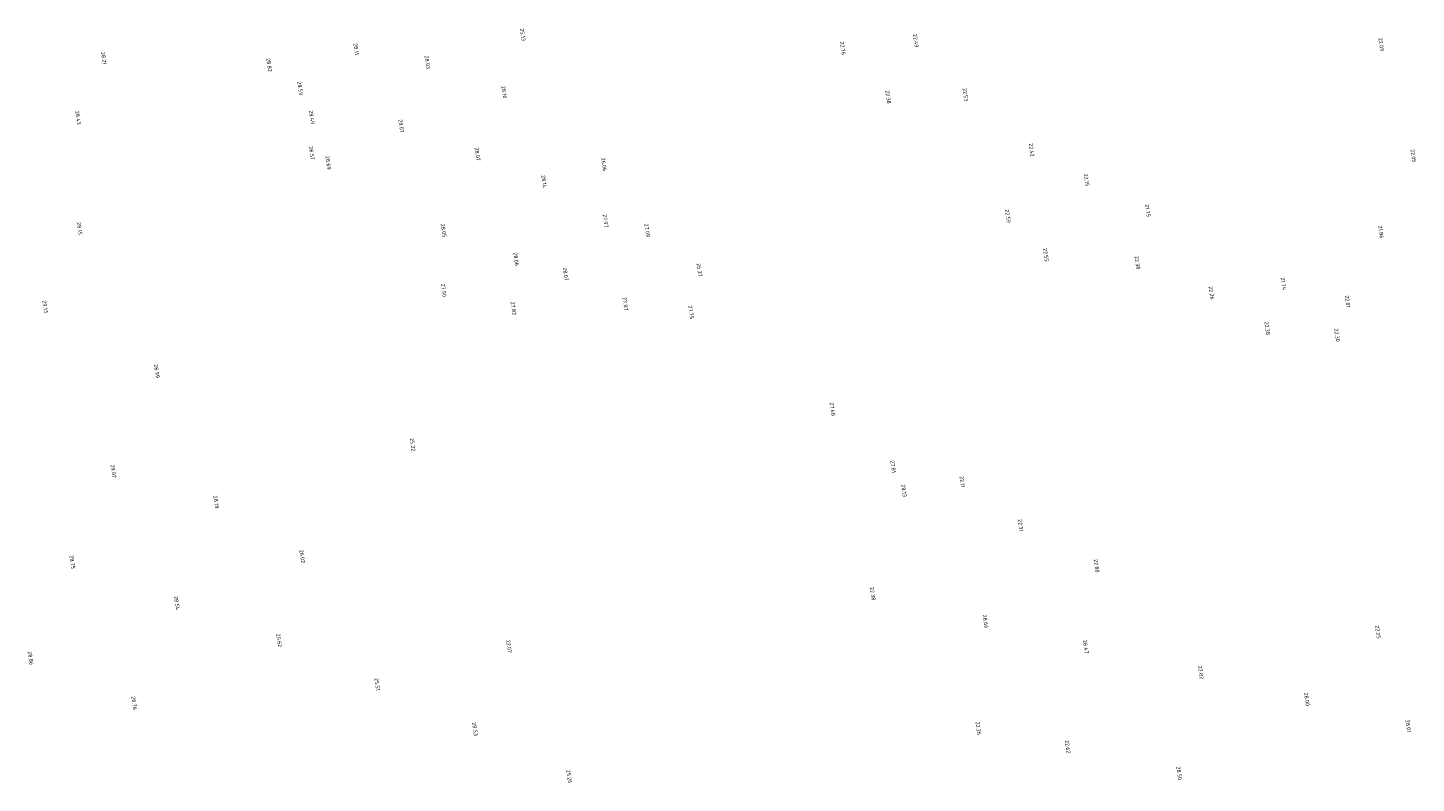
# Model space of a CAD drawing. Extents: x 184312 to 185605, y 346435 to 348273.
# Tile 1 of 18: x 184316 to 184955, y 346437 to 346785. Entities that reach past the tile are written whole.
import ezdxf
from ezdxf.enums import TextEntityAlignment as Align

# ---------------------------------------------------------------- set-up
doc = ezdxf.new("R2010")
doc.units = 0
doc.layers.add('rijk_10Anno', color=254, linetype='Continuous')
doc.styles.add('NLCS-ISO-ANNOTATIVE-T18', font='NLCS-ISO.ttf', dxfattribs={"height": 1.8})

# ---------------------------------------------------------------- blocks, each defined once
blk = doc.blocks.new('SAL-HOOGTELABEL-SO')
at = {"color": 0, "linetype": 'ByBlock', "lineweight": -2, "style": 'NLCS-ISO-ANNOTATIVE-T18'}
blk.add_attdef('HOOGTE', text='', height=1.8, dxfattribs=at).set_placement((2.79, 0), align=Align.RIGHT)

msp = doc.modelspace()

# ---------------------------------------------------------------- block references
at = {"layer": 'rijk_10Anno', "color": 254, "rotation": 278.271}
for p, values in [((184542.92, 346781.07, 25.13), {'HOOGTE': '25.13'}), ((184723.87, 346778.06, 22.49), {'HOOGTE': '22.49'}), ((184938, 346776.41, 22.09), {'HOOGTE': '22.09'}), ((184350.22, 346770.25, 28.21), {'HOOGTE': '28.21'}), ((184466.31, 346774.65, 28.11), {'HOOGTE': '28.11'}), ((184690.32, 346774.69, 22.76), {'HOOGTE': '22.76'}), ((184426.31, 346766.9, 28.82), {'HOOGTE': '28.82'}), ((184499.14, 346768.2, 28.03), {'HOOGTE': '28.03'}), ((184440.57, 346756.14, 28.59), {'HOOGTE': '28.59'}), ((184534.4, 346754.64, 28.1), {'HOOGTE': '28.10'}), ((184711.16, 346752.17, 22.38), {'HOOGTE': '22.38'}), ((184746.71, 346753.28, 22.53), {'HOOGTE': '22.53'}), ((184338.41, 346742.61, 28.43), {'HOOGTE': '28.43'}), ((184445.94, 346742.77, 28.49), {'HOOGTE': '28.49'}), ((184487.13, 346738.83, 28.07), {'HOOGTE': '28.07'}), ((184445.92, 346726.39, 28.57), {'HOOGTE': '28.57'}), ((184522.18, 346725.92, 28.07), {'HOOGTE': '28.07'}), ((184777.16, 346727.89, 22.42), {'HOOGTE': '22.42'}), ((184952.81, 346725.19, 22.05), {'HOOGTE': '22.05'}), ((184453.55, 346721.87, 28.69), {'HOOGTE': '28.69'}), ((184580.39, 346721.2, 26.06), {'HOOGTE': '26.06'}), ((184552.79, 346713.48, 28.14), {'HOOGTE': '28.14'}), ((184802.39, 346714.3, 22.15), {'HOOGTE': '22.15'}), ((184830.6, 346700.14, 21.75), {'HOOGTE': '21.75'}), ((184581.11, 346695.23, 27.96), {'HOOGTE': '27.97'}), ((184766.26, 346697.4, 22.59), {'HOOGTE': '22.59'}), ((184339.06, 346691.86, 28.15), {'HOOGTE': '28.15'}), ((184506.58, 346690.78, 28.05), {'HOOGTE': '28.05'}), ((184600.25, 346690.9, 27.09), {'HOOGTE': '27.09'}), ((184937.88, 346690.28, 21.86), {'HOOGTE': '21.86'}), ((184539.94, 346677.63, 28.06), {'HOOGTE': '28.06'}), ((184783.73, 346679.62, 22.55), {'HOOGTE': '22.55'}), ((184825.87, 346675.97, 22.38), {'HOOGTE': '22.38'}), ((184562.74, 346670.76, 28.07), {'HOOGTE': '28.07'}), ((184624.34, 346672.7, 26.37), {'HOOGTE': '26.37'}), ((184506.62, 346663.37, 27.9), {'HOOGTE': '27.90'}), ((184859.92, 346662.14, 22.25), {'HOOGTE': '22.26'}), ((184893.03, 346666.5, 21.74), {'HOOGTE': '21.74'}), ((184323.23, 346655.96, 29.13), {'HOOGTE': '29.13'}), ((184538.74, 346654.97, 27.82), {'HOOGTE': '27.82'}), ((184590.22, 346657.05, 27.87), {'HOOGTE': '27.87'}), ((184922.52, 346658.41, 22.01), {'HOOGTE': '22.01'}), ((184620.44, 346653.24, 27.75), {'HOOGTE': '27.75'}), ((184885.59, 346645.82, 22.38), {'HOOGTE': '22.38'}), ((184917.69, 346642.74, 22.3), {'HOOGTE': '22.30'}), ((184374.63, 346626.04, 28.99), {'HOOGTE': '28.99'}), ((184685.54, 346608.58, 27.68), {'HOOGTE': '27.68'}), ((184492.33, 346592.34, 25.22), {'HOOGTE': '25.22'}), ((184354.65, 346580.08, 29.07), {'HOOGTE': '29.07'}), ((184713.4, 346582.38, 27.81), {'HOOGTE': '27.81'}), ((184745.18, 346575.66, 22.11), {'HOOGTE': '22.11'}), ((184401.9, 346565.99, 28.18), {'HOOGTE': '28.18'}), ((184718.39, 346571.3, 28.13), {'HOOGTE': '28.13'}), ((184772.02, 346555.43, 22.31), {'HOOGTE': '22.31'}), ((184441.5, 346540.92, 26.02), {'HOOGTE': '26.02'}), ((184335.78, 346538.18, 28.75), {'HOOGTE': '28.75'}), ((184807.03, 346536.58, 22.8), {'HOOGTE': '22.80'}), ((184704.08, 346523.72, 22.38), {'HOOGTE': '22.38'}), ((184383.87, 346519.35, 28.54), {'HOOGTE': '28.54'}), ((184756, 346510.9, 28.66), {'HOOGTE': '28.66'}), ((184430.92, 346502.24, 25.62), {'HOOGTE': '25.62'}), ((184936.5, 346506.14, 22.25), {'HOOGTE': '22.25'}), ((184536.68, 346499.54, 22.07), {'HOOGTE': '22.07'}), ((184802.08, 346499.26, 28.46), {'HOOGTE': '28.47'}), ((184316.55, 346493.99, 28.86), {'HOOGTE': '28.86'}), ((184855.05, 346487.54, 22.82), {'HOOGTE': '22.82'}), ((184476.01, 346482.2, 25.51), {'HOOGTE': '25.51'}), ((184364.21, 346473.4, 28.76), {'HOOGTE': '28.76'}), ((184903.78, 346475.2, 28), {'HOOGTE': '28.00'}), ((184521.02, 346461.44, 28.52), {'HOOGTE': '28.53'}), ((184752.67, 346461.88, 22.26), {'HOOGTE': '22.26'}), ((184950.45, 346463.07, 28.01), {'HOOGTE': '28.01'}), ((184793.76, 346453.39, 22.62), {'HOOGTE': '22.62'}), ((184564.35, 346439.63, 25.26), {'HOOGTE': '25.26'}), ((184845.06, 346441.1, 28.5), {'HOOGTE': '28.50'})]:
    msp.add_blockref('SAL-HOOGTELABEL-SO', p, dxfattribs=at).add_auto_attribs(values)

doc.saveas('drawing.dxf')
